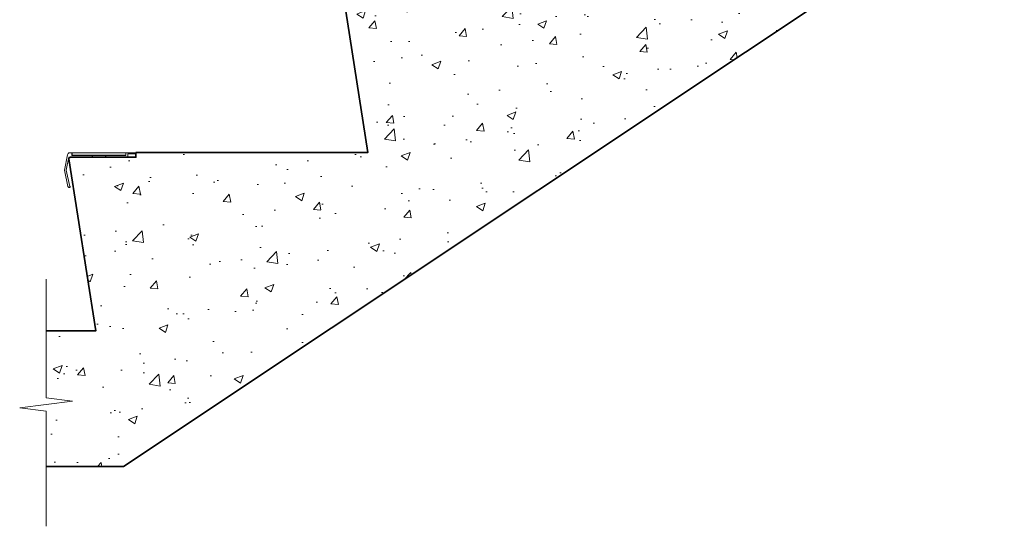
# Model space of a CAD drawing. Header units: millimetres. Extents: x -347 to 646, y -989 to 80.
# Tile 1 of 3: x -347 to 646, y -989 to -477. Entities that reach past the tile are written whole.
import ezdxf

# ---------------------------------------------------------------- set-up
doc = ezdxf.new("R2010")
doc.units = ezdxf.units.MM
for name, color, linetype, lineweight in [('FS-DETAIL', 3, 'Continuous', 35), ('FS-DETAIL-HATCH', 253, 'Continuous', 13), ('FS-DETAIL-THIN', 8, 'Continuous', 18)]:
    doc.layers.add(name, color=color, linetype=linetype, lineweight=lineweight)

msp = doc.modelspace()

# ---------------------------------------------------------------- hatches: boundary and pattern name
at = {"layer": 'FS-DETAIL-HATCH'}
h = msp.add_hatch(dxfattribs=at)
h.set_pattern_fill('AR-CONC', color=256, scale=0.5)
h.set_pattern_definition([(50, (-1249.59, 0), (91.0923, -7.9695), [9.525, -104.775]), (355, (-1249.59, 0), (-17.6217, 95.5284), [7.62, -83.8203]), (100.4514, (-1242, -0.66), (73.4706, 87.559), [8.095, -89.045]), (46.184, (-1249.59, 25.4), (135.5395, -21.021), [14.2875, -157.1625]), (96.6356, (-1238.3, 23.65), (118.702, 123.713), [12.1425, -133.568]), (351.184, (-1249.59, 25.4), (118.702, 123.713), [11.43, -125.73]), (21, (-1236.89, 19.05), (75.8072, -51.1326), [9.525, -104.775]), (326, (-1236.89, 19.05), (30.901, 92.094), [7.62, -83.82]), (71.4514, (-1230.575, 14.79), (106.7082, 40.9614), [8.095, -89.045]), (37.5, (-1249.592, 0), (1.5443, 42.2775), [0, -82.804, 0, -85.09, 0, -84.1375]), (7.5, (-1249.59, 0), (33.4098, 50.0903), [0, -48.514, 0, -80.899, 0, -32.0675]), (327.5, (-1277.913, 0), (67.7953, -2.86437), [0, -31.75, 0, -99.06, 0, -131.445]), (317.5, (-1290.613, 0), (74.0646, 12.7132), [0, -41.275, 0, -65.786, 0, -93.345])])
edge = h.paths.add_edge_path()
edge.add_line((619.557, -314.277), (592.891, -310.889))
edge.add_line((592.891, -310.889), (646.222, -304.111))
edge.add_line((646.222, -304.111), (619.557, -300.723))
edge.add_line((619.557, -300.723), (619.557, -251.5))
edge.add_line((619.557, -251.5), (308.87, -251.5))
edge.add_line((308.87, -251.5), (308.87, -256.2))
edge.add_line((308.87, -256.2), (251.62, -256.2))
edge.add_arc((252.159, -258.148), 2.021, 105.476993, 182.896626)
edge.add_line((250.14, -258.25), (277.14, -431.5))
edge.add_line((277.14, -431.5), (35.87, -431.5))
edge.add_line((35.87, -431.5), (35.87, -436.2))
edge.add_line((35.87, -436.2), (-21.38, -436.2))
edge.add_arc((-20.841, -438.148), 2.021, 105.476993, 182.896626)
edge.add_line((-22.86, -438.25), (4.14, -611.5))
edge.add_line((4.14, -611.5), (-238.615, -611.5))
edge.add_line((-238.615, -611.5), (-238.615, -616.2))
edge.add_line((-238.615, -616.2), (-295.865, -616.2))
edge.add_arc((-295.326, -618.148), 2.021, 105.476993, 182.896626)
edge.add_line((-297.344, -618.25), (-270.345, -791.5))
edge.add_line((-270.345, -791.5), (-320.365, -791.5))
edge.add_line((-320.365, -791.5), (-320.365, -858.935))
edge.add_line((-320.365, -858.935), (-293.7, -862.323))
edge.add_line((-293.7, -862.323), (-347.031, -869.101))
edge.add_line((-347.031, -869.101), (-320.365, -872.49))
edge.add_line((-320.365, -872.49), (-320.365, -928.212))
edge.add_line((-320.365, -928.212), (-242.244, -928.212))
edge.add_line((-242.244, -928.212), (594.565, -370))
edge.add_line((594.565, -370), (619.557, -370))
edge.add_line((619.557, -370), (619.557, -314.277))

# ---------------------------------------------------------------- linework, layer by layer
at = {"layer": 'FS-DETAIL'}
msp.add_lwpolyline([(-320.365, -791.5), (-270.345, -791.5), (-297.35, -617.912, -0.456412), (-295.865, -616.2), (-229.861, -616.2), (-229.861, -611.5), (4.14, -611.5), (-22.865, -437.912, -0.456412), (-21.38, -436.2), (44.624, -436.2), (44.624, -431.5), (277.14, -431.5), (250.135, -257.912, -0.456412), (251.62, -256.2), (317.624, -256.2), (317.624, -251.5), (619.557, -251.5)], format="xyb", dxfattribs=at)
at = {"layer": 'FS-DETAIL', "flags": 128}
msp.add_lwpolyline([(-320.365, -928.212), (-242.244, -928.212), (594.565, -370), (619.557, -370)], dxfattribs=at)
at = {"layer": 'FS-DETAIL-THIN'}
msp.add_lwpolyline([(-247.692, -616.2), (-248.058, -615.725), (-248.424, -616.2), (-248.791, -615.725), (-249.157, -616.2), (-249.524, -615.725), (-249.89, -616.2), (-250.256, -615.725), (-250.623, -616.2), (-250.989, -615.725), (-251.356, -616.2), (-251.722, -615.725), (-252.088, -616.2), (-252.455, -615.725), (-252.821, -616.2), (-253.188, -615.725), (-253.554, -616.2), (-253.92, -615.725), (-254.287, -616.2), (-254.653, -615.725), (-255.02, -616.2), (-255.386, -615.725), (-255.752, -616.2), (-256.119, -615.725), (-256.485, -616.2), (-256.852, -615.725), (-257.218, -616.2), (-257.584, -615.725), (-257.951, -616.2), (-258.317, -615.725), (-258.684, -616.2), (-259.05, -615.725), (-259.416, -616.2), (-259.783, -615.725), (-260.149, -616.2), (-260.516, -615.725), (-260.882, -616.2), (-261.248, -615.725), (-261.615, -616.2), (-261.981, -615.725), (-262.348, -616.2), (-262.714, -615.725), (-263.08, -616.2), (-263.447, -615.725), (-263.813, -616.2), (-264.18, -615.725), (-264.546, -616.2), (-264.912, -615.725), (-265.279, -616.2), (-265.645, -615.725), (-266.012, -616.2), (-266.378, -615.725), (-266.744, -616.2), (-267.111, -615.725), (-267.477, -616.2), (-267.844, -615.725), (-268.21, -616.2), (-268.576, -615.725), (-268.943, -616.2), (-269.309, -615.725), (-269.676, -616.2), (-270.042, -615.725), (-270.408, -616.2), (-270.775, -615.725), (-271.141, -616.2), (-271.508, -615.725), (-271.874, -616.2), (-272.24, -615.725), (-272.607, -616.2), (-272.973, -615.725), (-273.34, -616.2), (-273.706, -615.725), (-274.072, -616.2), (-274.439, -615.725), (-274.805, -616.2), (-275.172, -615.725), (-275.538, -616.2), (-275.904, -615.725), (-276.271, -616.2), (-276.637, -615.725), (-277.004, -616.2), (-277.37, -615.725), (-277.736, -616.2), (-278.103, -615.725), (-278.469, -616.2), (-278.836, -615.725), (-279.202, -616.2), (-279.568, -615.725), (-279.935, -616.2), (-280.301, -615.725), (-280.668, -616.2), (-281.034, -615.725), (-281.4, -616.2), (-281.767, -615.725), (-282.133, -616.2), (-282.5, -615.725), (-282.866, -616.2), (-283.232, -615.725), (-283.599, -616.2), (-283.965, -615.725), (-284.332, -616.2), (-284.698, -615.725), (-285.064, -616.2), (-285.431, -615.725), (-285.797, -616.2), (-297.328, -616.2), (-300.082, -629.154), (-296.591, -645.576), (-295.943, -646.224, -0.5284426), (-298.352, -645.623), (-301.861, -629.115), (-298.852, -613.634, -0.3249197), (-296.671, -611.601), (-294.361, -611.601), (-294.361, -614.458), (-274.407, -614.458), (-273.848, -614.961), (-273.289, -614.458), (-260.932, -614.458), (-260.374, -614.961), (-259.815, -614.458), (-239.861, -614.458), (-239.861, -611.608), (-230.421, -611.608), (-229.861, -612.095), (-229.861, -612.961), (-230.067, -612.755), (-237.903, -612.755), (-237.903, -614.388, -0.4142136), (-239.715, -616.2)], format="xyb", close=True, dxfattribs=at)
at = {"layer": 'FS-DETAIL-THIN', "flags": 128}
msp.add_lwpolyline([(-240.111, -614.104), (-294.111, -614.104), (-294.111, -611.601), (-240.111, -611.601)], close=True, dxfattribs=at)
at = {"layer": 'FS-DETAIL-THIN'}
msp.add_lwpolyline([(-320.365, -988.7), (-320.365, -872.49), (-347.031, -869.101), (-293.7, -862.323), (-320.365, -858.935), (-320.365, -739.075)], dxfattribs=at)

doc.saveas('drawing.dxf')
